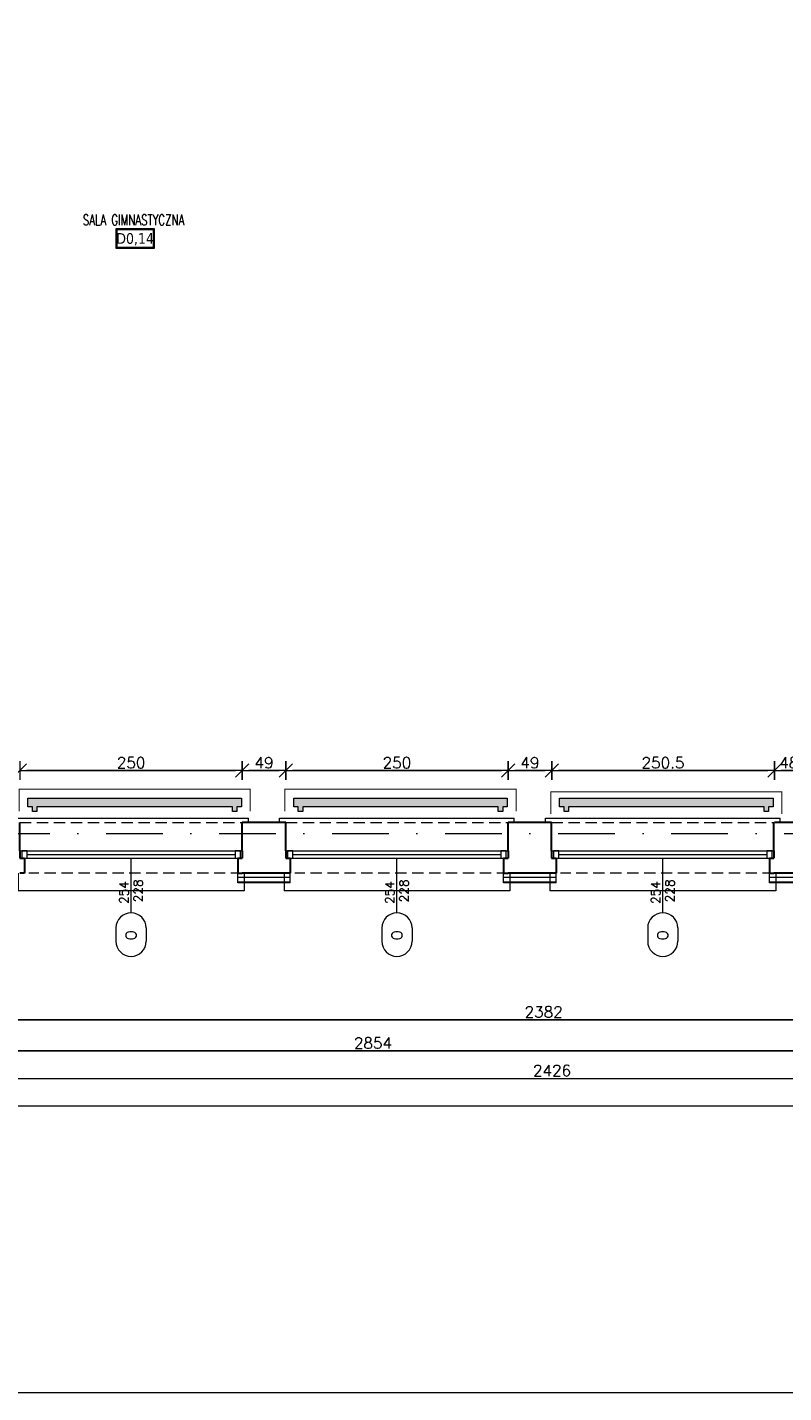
# Model space of a CAD drawing. Header units: millimetres. Extents: x 28291 to 177760, y -399809 to -170937.
# Tile 192 of 256: x 59009 to 59860, y -200093 to -198558. Entities that reach past the tile are written whole.
import ezdxf
from ezdxf.enums import TextEntityAlignment as Align

# ---------------------------------------------------------------- set-up
doc = ezdxf.new("R2010")
doc.units = ezdxf.units.MM
for name, pattern in [('2_3', [1, 0.5, -0.5]), ('DASHDOT', [25.4, 12.7, -6.35, 0, -6.35]), ('HIDDEN', [9.525, 6.35, -3.175])]:
    doc.linetypes.add(name, pattern=pattern)
doc.layers.get('0').update_dxf_attribs({"lineweight": 0})
for name, color, linetype, lineweight, true_color in [('!! 0_ Istn-okna - wymienione', 9, 'Continuous', 13, 0x808080), ('!! 0_Opis_okna - zrealizowane', 7, 'Continuous', 15, 0xb3b3b3), ('!! 1_drzwi-linia - zrealizowane', 7, 'Continuous', 5, 0x7a7a7a)]:
    doc.layers.add(name, color=color, linetype=linetype, lineweight=lineweight, true_color=true_color)
for name, color, linetype, lineweight in [('!! 0_ Istn-sciany', 3, 'Continuous', 30), ('!! 0_ Istn-widok', 1, 'Continuous', 15), ('!! 0_Istn-cienka', 4, 'Continuous', 9), ('!! 0_Opis_pom', 9, 'Continuous', 13), ('!! 1_ tynk zewn  - nowy', 21, 'Continuous', 20), ('!! 2_ remont Ocieplenie', 4, 'ZIGZAG', 5), ('!! wymiary osi', 250, 'Continuous', 9), ('0-osie-liniA', 14, 'DASHDOT', 5)]:
    doc.layers.add(name, color=color, linetype=linetype, lineweight=lineweight)
doc.layers.add('!! 0_Istn-grzejniki', color=7, linetype='Continuous', lineweight=0, plot=False)
doc.layers.add('!! 0_ramki', color=66, linetype='Continuous', lineweight=9, plot=False)
doc.styles.add('ARCHETYP', font='romans.shx', dxfattribs={"height": 15})
doc.styles.add('ARIAL', font='tahoma.ttf')
doc.styles.add('TXT', font='simplex.shx')
doc.linetypes.add('ZIGZAG', pattern='A,0.00254,-5.08,[131,ltypeshp.shx,S=5.08,R=0,X=-5.08,Y=0],-10.16,[131,ltypeshp.shx,S=5.08,R=180,X=5.08,Y=0],-5.08', length=20.32254)
doc.dimstyles.new('DIM50', dxfattribs={"dimscale": 5, "dimtxt": 2.5, "dimasz": 1.5, "dimexe": 0, "dimexo": 0, "dimgap": 0.5, "dimtad": 1, "dimdec": 4, "dimrnd": 0.5, "dimdsep": 46, "dimtxsty": 'TXT', "dimblk1": 'TICK1', "dimblk2": 'TICK1', "dimsah": 1, "dimcen": 0, "dimse1": 1, "dimse2": 1, "dimclrd": 1, "dimclre": 7, "dimclrt": 9, "dimadec": 0, "dimazin": 0, "dimtfac": 1, "dimtdec": 4, "dimtmove": 2, "dimatfit": 3, "dimldrblk": 'TICK1', "dimfxl": 1, "dimtolj": 1, "dimarcsym": 0})

# ---------------------------------------------------------------- blocks, each defined once
blk = doc.blocks.new('okno 1')
at = {"layer": '!! 0_ Istn-okna - wymienione'}
for points in [[(9, -36), (259, -36)], [(9, -44), (259, -44)], [(17, -40), (251, -40)]]:
    blk.add_lwpolyline(points, dxfattribs=at)
for points in [[(11, -44), (17, -44), (17, -36), (11, -36)], [(251, -44), (257, -44), (257, -36), (251, -36)]]:
    blk.add_lwpolyline(points, close=True, dxfattribs=at)
at = {"layer": '!! 0_ Istn-sciany'}
for points in [[(9, -36), (9, -4)], [(259, -36), (259, -4)], [(9, -36), (9, -44)], [(9, -44), (14, -44)], [(14, -44), (14, -61)], [(254, -44), (259, -44)], [(254, -44), (254, -61)], [(259, -36), (259, -44)], [(14, -61), (9, -61)], [(254, -61), (259, -61)]]:
    blk.add_lwpolyline(points, dxfattribs=at)
at = {"layer": '!! 0_ Istn-widok'}
for points in [[(2, 1), (266, 1)], [(2, -4), (2, 1)], [(266, -4), (266, 1)], [(7, -61), (7, -81)], [(261, -61), (261, -81)], [(261, -81), (7, -81)]]:
    blk.add_lwpolyline(points, dxfattribs=at)
at = {"layer": '!! 0_Istn-cienka', "linetype": 'HIDDEN', "ltscale": 2}
for points in [[(9, -4), (259, -4)], [(259, -61), (19, -61)]]:
    blk.add_lwpolyline(points, dxfattribs=at)
blk = doc.blocks.new('TICK1')
at = {"color": 2}
blk.add_line((-1, -1), (1, 1), dxfattribs=at)
at = {"color": 0}
for p, q in [((0, 0), (-1, 0)), ((0, -1.4), (0, 1.4))]:
    blk.add_line(p, q, dxfattribs=at)
blk = doc.blocks.new('*D3732')
at = {"layer": '!! wymiary osi', "color": 1, "lineweight": -2, "transparency": 16777216}
blk.add_line((54565.2, -199832.8), (49213.7, -199832.8), dxfattribs=at)
at = {"layer": 'DEFPOINTS', "color": 0, "transparency": 16777216}
for p in [(49206.2, -199832.8), (49206.2, -199860.8), (54572.7, -199862.4)]:
    blk.add_point(p, dxfattribs=at)
at = {"layer": '!! wymiary osi', "color": 1, "lineweight": -2, "transparency": 16777216, "xscale": 7.5, "yscale": 7.5, "zscale": 7.5, "rotation": 180}
blk.add_blockref('TICK1', (49206.2, -199832.8), dxfattribs=at)
at = {"layer": '!! wymiary osi', "color": 1, "lineweight": -2, "transparency": 16777216, "xscale": 7.5, "yscale": 7.5, "zscale": 7.5}
blk.add_blockref('TICK1', (54572.7, -199832.8), dxfattribs=at)
at = {"layer": '!! wymiary osi', "color": 9, "transparency": 16777216, "insert": (51889.5, -199824), "char_height": 12.5, "attachment_point": 5, "style": 'TXT'}
blk.add_mtext('\\A1;5366.5', dxfattribs=at)
blk = doc.blocks.new('*D3735')
at = {"layer": '!! wymiary osi', "color": 1, "lineweight": -2, "transparency": 16777216}
blk.add_line((49573.7, -199801.4), (51984.7, -199801.4), dxfattribs=at)
at = {"layer": 'DEFPOINTS', "color": 0, "transparency": 16777216}
for p in [(49566.2, -199801.4), (51992.2, -199801.4), (51992.2, -199801.4)]:
    blk.add_point(p, dxfattribs=at)
at = {"layer": '!! wymiary osi', "color": 1, "lineweight": -2, "transparency": 16777216, "xscale": 7.5, "yscale": 7.5, "zscale": 7.5, "rotation": 180}
blk.add_blockref('TICK1', (49566.2, -199801.4), dxfattribs=at)
at = {"layer": '!! wymiary osi', "color": 1, "lineweight": -2, "transparency": 16777216, "xscale": 7.5, "yscale": 7.5, "zscale": 7.5}
blk.add_blockref('TICK1', (51992.2, -199801.4), dxfattribs=at)
at = {"layer": '!! wymiary osi', "color": 9, "transparency": 16777216, "insert": (50779.2, -199792.6), "char_height": 12.5, "attachment_point": 5, "style": 'TXT'}
blk.add_mtext('\\A1;2426', dxfattribs=at)
blk = doc.blocks.new('1_ok-opis')
blk.add_line((0, 111.6), (0, 50))
for points in [[(-17, 128.6), (-17, 143.6)], [(17, 128.6), (17, 143.6)]]:
    blk.add_lwpolyline(points)
for centre, start, end in [((0, 143.6), 0, 180), ((0, 128.6), 180, 0)]:
    blk.add_arc(centre, 17, start, end)
at = {"style": 'ARCHETYP'}
for tag, height, rotation, p in [('NR', 12, 90, (0, 136.9)), ('NR', 12, 270, (0, 136.9)), ('SZEROKOŚĆ', 10, 90, (-8, 78.3)), ('WYSOKOŚĆ', 10, 270, (-8, 78.3)), ('WYSOKOŚĆ', 10, 90, (8, 78.3)), ('SZEROKOŚĆ', 10, 270, (8, 78.3))]:
    blk.add_attdef(tag, text='', height=height, rotation=rotation, dxfattribs=at).set_placement(p, align=Align.MIDDLE)
blk = doc.blocks.new('*D2889')
at = {"layer": '!! wymiary osi', "color": 1, "lineweight": -2, "transparency": 16777216}
blk.add_line((57978.1, -199709), (60817.1, -199709), dxfattribs=at)
at = {"layer": 'DEFPOINTS', "color": 0, "transparency": 16777216}
for p in [(57970.6, -199377.1), (60824.6, -199377.1), (60824.6, -199709)]:
    blk.add_point(p, dxfattribs=at)
at = {"layer": '!! wymiary osi', "color": 1, "lineweight": -2, "transparency": 16777216, "xscale": 7.5, "yscale": 7.5, "zscale": 7.5, "rotation": 180}
blk.add_blockref('TICK1', (57970.6, -199709), dxfattribs=at)
at = {"layer": '!! wymiary osi', "color": 1, "lineweight": -2, "transparency": 16777216, "xscale": 7.5, "yscale": 7.5, "zscale": 7.5}
blk.add_blockref('TICK1', (60824.6, -199709), dxfattribs=at)
at = {"layer": '!! wymiary osi', "color": 9, "transparency": 16777216, "insert": (59397.6, -199700.2), "char_height": 12.5, "attachment_point": 5, "style": 'TXT'}
blk.add_mtext('\\A1;2854', dxfattribs=at)
blk = doc.blocks.new('*D2893')
at = {"layer": '!! wymiary osi', "color": 1, "lineweight": -2, "transparency": 16777216}
blk.add_line((58406.1, -199674), (60773.1, -199674), dxfattribs=at)
at = {"layer": 'DEFPOINTS', "color": 0, "transparency": 16777216}
for p in [(58398.6, -199452.1), (60780.6, -199452.1), (60780.6, -199674)]:
    blk.add_point(p, dxfattribs=at)
at = {"layer": '!! wymiary osi', "color": 1, "lineweight": -2, "transparency": 16777216, "xscale": 7.5, "yscale": 7.5, "zscale": 7.5, "rotation": 180}
blk.add_blockref('TICK1', (58398.6, -199674), dxfattribs=at)
at = {"layer": '!! wymiary osi', "color": 1, "lineweight": -2, "transparency": 16777216, "xscale": 7.5, "yscale": 7.5, "zscale": 7.5}
blk.add_blockref('TICK1', (60780.6, -199674), dxfattribs=at)
at = {"layer": '!! wymiary osi', "color": 9, "transparency": 16777216, "insert": (59589.6, -199665.2), "char_height": 12.5, "attachment_point": 5, "style": 'TXT'}
blk.add_mtext('\\A1;2382', dxfattribs=at)
blk = doc.blocks.new('*D2900')
at = {"layer": '!! wymiary osi', "color": 1, "lineweight": -2, "transparency": 16777216}
blk.add_line((59008.1, -199393.6), (59243.1, -199393.6), dxfattribs=at)
at = {"layer": 'DEFPOINTS', "color": 0, "transparency": 16777216}
for p in [(59250.6, -199393.6), (59000.6, -199452.1), (59250.6, -199452.1)]:
    blk.add_point(p, dxfattribs=at)
at = {"layer": '!! wymiary osi', "color": 1, "lineweight": -2, "transparency": 16777216, "xscale": 7.5, "yscale": 7.5, "zscale": 7.5, "rotation": 180}
blk.add_blockref('TICK1', (59000.6, -199393.6), dxfattribs=at)
at = {"layer": '!! wymiary osi', "color": 1, "lineweight": -2, "transparency": 16777216, "xscale": 7.5, "yscale": 7.5, "zscale": 7.5}
blk.add_blockref('TICK1', (59250.6, -199393.6), dxfattribs=at)
at = {"layer": '!! wymiary osi', "color": 9, "transparency": 16777216, "insert": (59125.6, -199384.9), "char_height": 12.5, "attachment_point": 5, "style": 'TXT'}
blk.add_mtext('\\A1;250', dxfattribs=at)
blk = doc.blocks.new('*D2901')
at = {"layer": '!! wymiary osi', "color": 1, "lineweight": -2, "transparency": 16777216}
blk.add_line((59258.1, -199393.6), (59292.1, -199393.6), dxfattribs=at)
at = {"layer": 'DEFPOINTS', "color": 0, "transparency": 16777216}
for p in [(59299.6, -199393.6), (59250.6, -199452.1), (59299.6, -199452.1)]:
    blk.add_point(p, dxfattribs=at)
at = {"layer": '!! wymiary osi', "color": 1, "lineweight": -2, "transparency": 16777216, "xscale": 7.5, "yscale": 7.5, "zscale": 7.5, "rotation": 180}
blk.add_blockref('TICK1', (59250.6, -199393.6), dxfattribs=at)
at = {"layer": '!! wymiary osi', "color": 1, "lineweight": -2, "transparency": 16777216, "xscale": 7.5, "yscale": 7.5, "zscale": 7.5}
blk.add_blockref('TICK1', (59299.6, -199393.6), dxfattribs=at)
at = {"layer": '!! wymiary osi', "color": 9, "transparency": 16777216, "insert": (59275.1, -199384.9), "char_height": 12.5, "attachment_point": 5, "style": 'TXT'}
blk.add_mtext('\\A1;49', dxfattribs=at)
blk = doc.blocks.new('*D2902')
at = {"layer": '!! wymiary osi', "color": 1, "lineweight": -2, "transparency": 16777216}
blk.add_line((59307.1, -199393.6), (59542.1, -199393.6), dxfattribs=at)
at = {"layer": 'DEFPOINTS', "color": 0, "transparency": 16777216}
for p in [(59549.6, -199393.6), (59299.6, -199452.1), (59549.6, -199452.1)]:
    blk.add_point(p, dxfattribs=at)
at = {"layer": '!! wymiary osi', "color": 1, "lineweight": -2, "transparency": 16777216, "xscale": 7.5, "yscale": 7.5, "zscale": 7.5, "rotation": 180}
blk.add_blockref('TICK1', (59299.6, -199393.6), dxfattribs=at)
at = {"layer": '!! wymiary osi', "color": 1, "lineweight": -2, "transparency": 16777216, "xscale": 7.5, "yscale": 7.5, "zscale": 7.5}
blk.add_blockref('TICK1', (59549.6, -199393.6), dxfattribs=at)
at = {"layer": '!! wymiary osi', "color": 9, "transparency": 16777216, "insert": (59424.6, -199384.9), "char_height": 12.5, "attachment_point": 5, "style": 'TXT'}
blk.add_mtext('\\A1;250', dxfattribs=at)
blk = doc.blocks.new('*D2903')
at = {"layer": '!! wymiary osi', "color": 1, "lineweight": -2, "transparency": 16777216}
blk.add_line((59557.1, -199393.6), (59591.1, -199393.6), dxfattribs=at)
at = {"layer": 'DEFPOINTS', "color": 0, "transparency": 16777216}
for p in [(59598.6, -199393.6), (59549.6, -199452.1), (59598.6, -199452.1)]:
    blk.add_point(p, dxfattribs=at)
at = {"layer": '!! wymiary osi', "color": 1, "lineweight": -2, "transparency": 16777216, "xscale": 7.5, "yscale": 7.5, "zscale": 7.5, "rotation": 180}
blk.add_blockref('TICK1', (59549.6, -199393.6), dxfattribs=at)
at = {"layer": '!! wymiary osi', "color": 1, "lineweight": -2, "transparency": 16777216, "xscale": 7.5, "yscale": 7.5, "zscale": 7.5}
blk.add_blockref('TICK1', (59598.6, -199393.6), dxfattribs=at)
at = {"layer": '!! wymiary osi', "color": 9, "transparency": 16777216, "insert": (59574.1, -199384.9), "char_height": 12.5, "attachment_point": 5, "style": 'TXT'}
blk.add_mtext('\\A1;49', dxfattribs=at)
blk = doc.blocks.new('*D2904')
at = {"layer": '!! wymiary osi', "color": 1, "lineweight": -2, "transparency": 16777216}
blk.add_line((59606.1, -199393.6), (59841.6, -199393.6), dxfattribs=at)
at = {"layer": 'DEFPOINTS', "color": 0, "transparency": 16777216}
for p in [(59849.1, -199393.6), (59598.6, -199452.1), (59849.1, -199452.1)]:
    blk.add_point(p, dxfattribs=at)
at = {"layer": '!! wymiary osi', "color": 1, "lineweight": -2, "transparency": 16777216, "xscale": 7.5, "yscale": 7.5, "zscale": 7.5, "rotation": 180}
blk.add_blockref('TICK1', (59598.6, -199393.6), dxfattribs=at)
at = {"layer": '!! wymiary osi', "color": 1, "lineweight": -2, "transparency": 16777216, "xscale": 7.5, "yscale": 7.5, "zscale": 7.5}
blk.add_blockref('TICK1', (59849.1, -199393.6), dxfattribs=at)
at = {"layer": '!! wymiary osi', "color": 9, "transparency": 16777216, "insert": (59723.8, -199384.9), "char_height": 12.5, "attachment_point": 5, "style": 'TXT'}
blk.add_mtext('\\A1;250.5', dxfattribs=at)
blk = doc.blocks.new('*D2905')
at = {"layer": '!! wymiary osi', "color": 1, "lineweight": -2, "transparency": 16777216}
blk.add_line((59856.6, -199393.6), (59890.1, -199393.6), dxfattribs=at)
at = {"layer": 'DEFPOINTS', "color": 0, "transparency": 16777216}
for p in [(59897.6, -199393.6), (59849.1, -199452.1), (59897.6, -199452.1)]:
    blk.add_point(p, dxfattribs=at)
at = {"layer": '!! wymiary osi', "color": 1, "lineweight": -2, "transparency": 16777216, "xscale": 7.5, "yscale": 7.5, "zscale": 7.5, "rotation": 180}
blk.add_blockref('TICK1', (59849.1, -199393.6), dxfattribs=at)
at = {"layer": '!! wymiary osi', "color": 1, "lineweight": -2, "transparency": 16777216, "xscale": 7.5, "yscale": 7.5, "zscale": 7.5}
blk.add_blockref('TICK1', (59897.6, -199393.6), dxfattribs=at)
at = {"layer": '!! wymiary osi', "color": 9, "transparency": 16777216, "insert": (59873.3, -199384.9), "char_height": 12.5, "attachment_point": 5, "style": 'TXT'}
blk.add_mtext('\\A1;48.5', dxfattribs=at)
blk = doc.blocks.new('BLOK OSI')
at = {"layer": '0-osie-liniA', "ltscale": 5}
blk.add_lwpolyline([(48625.50568, -199526.0883), (52491.52485, -199526.0883)], dxfattribs=at)
at = {"layer": '!! wymiary osi'}
for base, p1, p2, picture, middle in [((51992.21142, -199801.35945), (49566.21142, -199801.35945), (51992.21142, -199801.35945), '*D3735', (50779.21142, -199792.60945)), ((49206.21142, -199832.75821), (54572.71142, -199862.35271), (49206.21142, -199860.81919), '*D3732', (51889.46142, -199824.00821))]:
    dim = blk.add_linear_dim(base=base, p1=p1, p2=p2, dimstyle='DIM50', dxfattribs=at)
    dim.commit()
    dim.dimension.update_dxf_attribs({"geometry": picture, "text_midpoint": middle})

msp = doc.modelspace()

# ---------------------------------------------------------------- hatches: boundary and pattern name
at = {"layer": '!! 0_Istn-grzejniki'}
h = msp.add_hatch(color=0, dxfattribs=at)
h.dxf.hatch_style = 1
h.paths.add_polyline_path([(59014.56735, -199439.62813), (59014.56735, -199434.62813), (59009.56735, -199434.62813), (59009.56735, -199424.62813), (59249.56735, -199424.62813), (59249.56735, -199434.62813), (59244.56735, -199434.62813), (59244.56735, -199439.62813), (59239.56735, -199439.62813), (59239.56735, -199434.62813), (59019.56735, -199434.62813), (59019.56735, -199439.62813)])
h = msp.add_hatch(color=0, dxfattribs=at)
h.dxf.hatch_style = 1
h.paths.add_polyline_path([(59313.56735, -199439.62813), (59313.56735, -199434.62813), (59308.56735, -199434.62813), (59308.56735, -199424.62813), (59548.56735, -199424.62813), (59548.56735, -199434.62813), (59543.56735, -199434.62813), (59543.56735, -199439.62813), (59538.56735, -199439.62813), (59538.56735, -199434.62813), (59318.56735, -199434.62813), (59318.56735, -199439.62813)])
h = msp.add_hatch(color=0, dxfattribs=at)
h.dxf.hatch_style = 1
h.paths.add_polyline_path([(59612.56735, -199439.62813), (59612.56735, -199434.62813), (59607.56735, -199434.62813), (59607.56735, -199424.62813), (59847.56735, -199424.62813), (59847.56735, -199434.62813), (59842.56735, -199434.62813), (59842.56735, -199439.62813), (59837.56735, -199439.62813), (59837.56735, -199434.62813), (59617.56735, -199434.62813), (59617.56735, -199439.62813)])

# ---------------------------------------------------------------- linework, layer by layer
at = {"layer": '!! 0_ Istn-sciany'}
for points in [[(59299.56735, -199452.12813), (59250.56735, -199452.12813)], [(59598.56735, -199452.12813), (59549.56735, -199452.12813)], [(59897.56735, -199452.12813), (59849.11841, -199452.12813)], [(59300.56735, -199509.12813), (59250.56735, -199509.12813)], [(59598.56735, -199509.12813), (59549.56735, -199509.12813)], [(59897.56735, -199509.12813), (59848.56735, -199509.12813)]]:
    msp.add_lwpolyline(points, dxfattribs=at)
at = {"layer": '!! 0_Istn-grzejniki', "linetype": '2_3', "ltscale": 10, "const_width": 1}
for points in [[(58999.56735, -199439.62813), (58999.56735, -199414.62813), (59259.56735, -199414.62813), (59259.56735, -199439.62813)], [(59298.56735, -199439.62813), (59298.56735, -199414.62813), (59558.56735, -199414.62813), (59558.56735, -199439.62813)], [(59597.56735, -199442.62813), (59597.56735, -199417.62813), (59857.56735, -199417.62813), (59857.56735, -199442.62813)]]:
    msp.add_lwpolyline(points, dxfattribs=at)
at = {"layer": '!! 0_Istn-grzejniki'}
for points in [[(59014.56735, -199439.62813), (59014.56735, -199434.62813), (59009.56735, -199434.62813), (59009.56735, -199424.62813), (59249.56735, -199424.62813), (59249.56735, -199434.62813), (59244.56735, -199434.62813), (59244.56735, -199439.62813), (59239.56735, -199439.62813), (59239.56735, -199434.62813), (59019.56735, -199434.62813), (59019.56735, -199439.62813)], [(59313.56735, -199439.62813), (59313.56735, -199434.62813), (59308.56735, -199434.62813), (59308.56735, -199424.62813), (59548.56735, -199424.62813), (59548.56735, -199434.62813), (59543.56735, -199434.62813), (59543.56735, -199439.62813), (59538.56735, -199439.62813), (59538.56735, -199434.62813), (59318.56735, -199434.62813), (59318.56735, -199439.62813)], [(59612.56735, -199439.62813), (59612.56735, -199434.62813), (59607.56735, -199434.62813), (59607.56735, -199424.62813), (59847.56735, -199424.62813), (59847.56735, -199434.62813), (59842.56735, -199434.62813), (59842.56735, -199439.62813), (59837.56735, -199439.62813), (59837.56735, -199434.62813), (59617.56735, -199434.62813), (59617.56735, -199439.62813)]]:
    msp.add_lwpolyline(points, close=True, dxfattribs=at)
at = {"layer": '!! 0_Opis_pom', "ltscale": 0.7}
for points in [[(59108.32589, -198806.2173), (59151.84589, -198806.2173), (59151.84589, -198784.4573), (59108.32589, -198784.4573)], [(59109.41389, -198805.1293), (59150.75789, -198805.1293), (59150.75789, -198785.5453), (59109.41389, -198785.5453)]]:
    msp.add_lwpolyline(points, close=True, dxfattribs=at)
at = {"layer": '!! 0_ramki'}
msp.add_lwpolyline([(57385.28509, -197123.38038), (61585.28509, -197123.38038), (61585.28509, -200093.38038), (57385.28509, -200093.38038)], close=True, dxfattribs=at)
at = {"layer": '!! 1_ tynk zewn  - nowy'}
for points in [[(59245.56735, -199520.12813), (59245.56735, -199509.12813)], [(59304.56735, -199519.12813), (59245.56735, -199519.12813)], [(59304.56735, -199520.12813), (59245.56735, -199520.12813)], [(59304.56735, -199520.12813), (59304.56735, -199509.12813)], [(59544.56735, -199520.12813), (59544.56735, -199509.12813)], [(59603.56735, -199519.12813), (59544.56735, -199519.12813)], [(59603.56735, -199520.12813), (59544.56735, -199520.12813)], [(59603.56735, -199520.12813), (59603.56735, -199509.12813)], [(59843.56735, -199520.12813), (59843.56735, -199509.12813)], [(59902.56735, -199519.12813), (59843.56735, -199519.12813)], [(59902.56735, -199520.12813), (59843.56735, -199520.12813)]]:
    msp.add_lwpolyline(points, dxfattribs=at)
at = {"layer": '!! 2_ remont Ocieplenie', "linetype": 'ZIGZAG', "ltscale": 0.75}
for points in [[(59304.56735, -199514.12813), (59245.56735, -199514.12813)], [(59603.56735, -199514.12813), (59544.56735, -199514.12813)], [(59902.56735, -199514.12813), (59843.56735, -199514.12813)]]:
    msp.add_lwpolyline(points, dxfattribs=at)

# ---------------------------------------------------------------- block references
at = {"layer": '!! 0_Opis_okna - zrealizowane'}
ref = msp.add_blockref('1_ok-opis', (59125.56735, -199442.12813), dxfattribs=dict(at, rotation=180))
ref.add_attrib('SZEROKOŚĆ', '254', dxfattribs={"layer": '0', "height": 10, "rotation": 90, "style": 'ARCHETYP'}).set_placement((59117.56735, -199530.84854), align=Align.MIDDLE)
ref.add_attrib('WYSOKOŚĆ', '228', dxfattribs={"layer": '0', "height": 10, "rotation": 90, "style": 'ARCHETYP'}).set_placement((59133.56735, -199529.07509), align=Align.MIDDLE)
ref.add_attrib('NR', 'O', dxfattribs={"layer": '0', "height": 12, "rotation": 90, "style": 'ARCHETYP'}).set_placement((59125.56735, -199579.02958), align=Align.MIDDLE)
ref = msp.add_blockref('1_ok-opis', (59424.56735, -199442.12813), dxfattribs=dict(at, rotation=180))
ref.add_attrib('SZEROKOŚĆ', '254', dxfattribs={"layer": '0', "height": 10, "rotation": 90, "style": 'ARCHETYP'}).set_placement((59416.56735, -199530.84854), align=Align.MIDDLE)
ref.add_attrib('WYSOKOŚĆ', '228', dxfattribs={"layer": '0', "height": 10, "rotation": 90, "style": 'ARCHETYP'}).set_placement((59432.56735, -199529.07509), align=Align.MIDDLE)
ref.add_attrib('NR', 'O', dxfattribs={"layer": '0', "height": 12, "rotation": 90, "style": 'ARCHETYP'}).set_placement((59424.56735, -199579.02958), align=Align.MIDDLE)
ref = msp.add_blockref('1_ok-opis', (59723.56735, -199442.12813), dxfattribs=dict(at, rotation=180))
ref.add_attrib('SZEROKOŚĆ', '254', dxfattribs={"layer": '0', "height": 10, "rotation": 90, "style": 'ARCHETYP'}).set_placement((59715.56735, -199530.84854), align=Align.MIDDLE)
ref.add_attrib('WYSOKOŚĆ', '228', dxfattribs={"layer": '0', "height": 10, "rotation": 90, "style": 'ARCHETYP'}).set_placement((59731.56735, -199529.07509), align=Align.MIDDLE)
ref.add_attrib('NR', 'O', dxfattribs={"layer": '0', "height": 12, "rotation": 90, "style": 'ARCHETYP'}).set_placement((59723.56735, -199579.02958), align=Align.MIDDLE)
at = {"layer": '!! 1_drzwi-linia - zrealizowane'}
msp.add_blockref('BLOK OSI', (8819.85593, 61.46017), dxfattribs=at)
for p in [(58991.56735, -199448.12813), (59290.56735, -199448.12813), (59589.56735, -199448.12813)]:
    msp.add_blockref('okno 1', p)

# ---------------------------------------------------------------- texts
at = {"layer": '!! 0_Opis_pom', "ltscale": 0.7, "style": 'TXT', "width": 0.7}
msp.add_text('SALA GIMNASTYCZNA ', height=12, dxfattribs=at).set_placement((59131.20103, -198780.41098), align=Align.CENTER)
at = {"layer": '!! 0_Opis_pom', "ltscale": 0.7, "style": 'ARIAL'}
msp.add_attdef('D0,14', text='', height=11.968, dxfattribs=at).set_placement((59130.08589, -198795.3373), align=Align.MIDDLE_CENTER)

# ---------------------------------------------------------------- dimensions: what is measured, and where the dimension line sits
at = {"layer": '!! wymiary osi'}
for base, p1, p2, picture, middle in [((60824.56735, -199708.96421), (57970.56735, -199377.12813), (60824.56735, -199377.12813), '*D2889', (59397.56735, -199700.21421)), ((59250.56735, -199393.64162), (59000.56735, -199452.12813), (59250.56735, -199452.12813), '*D2900', (59125.56735, -199384.89162)), ((59299.56735, -199393.64162), (59250.56735, -199452.12813), (59299.56735, -199452.12813), '*D2901', (59275.06735, -199384.89162)), ((59549.56735, -199393.64162), (59299.56735, -199452.12813), (59549.56735, -199452.12813), '*D2902', (59424.56735, -199384.89162)), ((59598.56735, -199393.64162), (59549.56735, -199452.12813), (59598.56735, -199452.12813), '*D2903', (59574.06735, -199384.89162)), ((59849.11841, -199393.64162), (59598.56735, -199452.12813), (59849.11841, -199452.12813), '*D2904', (59723.84288, -199384.89162)), ((59897.56735, -199393.64162), (59849.11841, -199452.12813), (59897.56735, -199452.12813), '*D2905', (59873.34288, -199384.89162)), ((60780.56735, -199673.97051), (58398.56735, -199452.12813), (60780.56735, -199452.12813), '*D2893', (59589.56735, -199665.22051))]:
    dim = msp.add_linear_dim(base=base, p1=p1, p2=p2, dimstyle='DIM50', dxfattribs=at)
    dim.commit()
    dim.dimension.update_dxf_attribs({"geometry": picture, "text_midpoint": middle})

doc.saveas('drawing.dxf')
